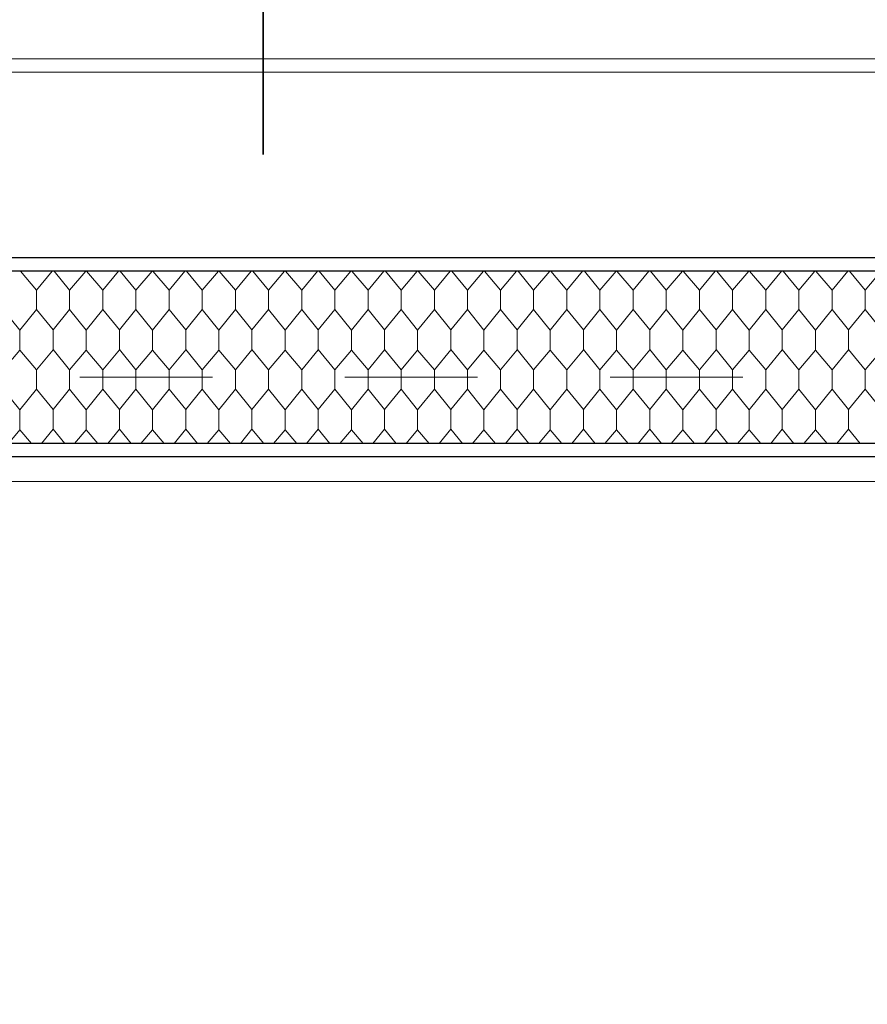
# Model space of a CAD drawing. Header units: metres. Extents: x 1306 to 1412, y -79 to 41.
# Tile 103 of 256: x 1350.625 to 1351.264, y -30.681 to -29.939. Entities that reach past the tile are written whole.
import ezdxf

# ---------------------------------------------------------------- set-up
doc = ezdxf.new("R2010")
doc.units = ezdxf.units.M
doc.header["$PDMODE"] = 65
doc.linetypes.add('AUSGEZOGEN', pattern=[0])
doc.linetypes.add('VERDECKT2_S2', pattern=[0.15, 0.1, -0.05])
for name, color, linetype, lineweight in [('XR$2$Fenster', 3, 'AUSGEZOGEN', 18), ('XR$2$Text 1_50', 3, 'AUSGEZOGEN', 18), ('XR$2$Wand Mauerwerk nt', 7, 'AUSGEZOGEN', 25), ('XR$3$Maßlinie 1_50', 7, 'AUSGEZOGEN', 25), ('XR$5$Muster', 4, 'AUSGEZOGEN', 13)]:
    doc.layers.add(name, color=color, linetype=linetype, lineweight=lineweight)
doc.styles.add('ARIAL', font='arial.ttf')
doc.dimstyles.new('DIMSTYLE_11', dxfattribs={"dimtxt": 0.15, "dimasz": 0.03, "dimexe": 0, "dimexo": 0, "dimgap": 0.075, "dimtad": 2, "dimrnd": 0.005, "dimzin": 4, "dimdsep": 46, "dimtxsty": 'ARIAL', "dimblk1": 'ALL_ML_STRICH', "dimblk2": 'ALL_ML_STRICH', "dimsah": 1, "dimcen": 0, "dimclrd": 3, "dimclre": 3, "dimclrt": 3, "dimadec": 0, "dimazin": 0, "dimtfac": 1, "dimtdec": 0, "dimtix": 1, "dimtmove": 2, "dimatfit": 3, "dimfxl": 0, "dimtzin": 0, "dimlwd": 0, "dimlwe": 25, "dimarcsym": 0})
doc.dimstyles.new('DIMSTYLE_12', dxfattribs={"dimtxt": 0.15, "dimasz": 0.03, "dimexe": 0, "dimexo": 0, "dimgap": 0.075, "dimtad": 2, "dimdec": 3, "dimrnd": 0.005, "dimzin": 4, "dimdsep": 46, "dimtxsty": 'ARIAL', "dimblk1": 'ALL_ML_STRICH', "dimblk2": 'ALL_ML_STRICH', "dimsah": 1, "dimcen": 0, "dimclrd": 3, "dimclre": 3, "dimclrt": 3, "dimadec": 0, "dimazin": 0, "dimtfac": 1, "dimtdec": 0, "dimtix": 1, "dimtmove": 2, "dimatfit": 3, "dimfxl": 0, "dimtzin": 0, "dimlwd": 0, "dimlwe": 25, "dimarcsym": 0})
doc.dimstyles.new('DIMSTYLE_24', dxfattribs={"dimtxt": 0.225, "dimasz": 0.15, "dimexe": 0, "dimexo": 0, "dimgap": 0.1125, "dimtad": 2, "dimrnd": 0.005, "dimzin": 4, "dimdsep": 46, "dimtxsty": 'ARIAL', "dimblk1": 'ALL_ML_STRICH', "dimblk2": 'ALL_ML_STRICH', "dimsah": 1, "dimcen": 0, "dimclrd": 3, "dimclre": 3, "dimclrt": 3, "dimadec": 0, "dimazin": 0, "dimtfac": 1, "dimtdec": 0, "dimtix": 1, "dimtmove": 2, "dimatfit": 3, "dimfxl": 0, "dimtzin": 0, "dimlwd": 0, "dimlwe": 25, "dimarcsym": 0})
doc.dimstyles.new('DIMSTYLE_9', dxfattribs={"dimtxt": 0.15, "dimasz": 0.03, "dimexe": 0, "dimexo": 0, "dimgap": 0.075, "dimtad": 2, "dimdec": 1, "dimlfac": 100, "dimrnd": 0.5, "dimzin": 4, "dimdsep": 46, "dimtxsty": 'ARIAL', "dimblk1": 'ALL_ML_STRICH', "dimblk2": 'ALL_ML_STRICH', "dimsah": 1, "dimcen": 0, "dimclrd": 3, "dimclre": 3, "dimclrt": 3, "dimadec": 0, "dimazin": 0, "dimtfac": 1, "dimtdec": 0, "dimtix": 1, "dimtmove": 2, "dimatfit": 3, "dimfxl": 0, "dimtvp": 1.2, "dimtzin": 0, "dimlwd": 0, "dimlwe": 25, "dimarcsym": 0})

# ---------------------------------------------------------------- blocks, each defined once
blk = doc.blocks.new('ALL_ML_STRICH')
at = {"color": 0, "linetype": 'ByBlock', "lineweight": -2}
for p, q in [((0, -0.5), (0, 0.5)), ((-0.3, -0.3), (0.3, 0.3)), ((-1, 0), (0.5, 0))]:
    blk.add_line(p, q, dxfattribs=at)
blk = doc.blocks.new('*D805')
at = {"layer": 'DEFPOINTS', "color": 3, "linetype": 'AUSGEZOGEN', "lineweight": 25, "transparency": 33554687}
for p in [(1348.37015, -29.74619), (1353.37015, -29.77655), (1348.37015, -37.66944)]:
    blk.add_point(p, dxfattribs=at)
at = {"layer": 'XR$3$Maßlinie 1_50', "color": 3, "linetype": 'AUSGEZOGEN', "lineweight": -2, "transparency": 33554687}
for p, q in [((1348.37015, -37.61944), (1348.37015, -37.66944)), ((1353.37015, -37.61944), (1353.37015, -37.66944)), ((1348.37015, -37.66944), (1353.37015, -37.66944))]:
    blk.add_line(p, q, dxfattribs=at)
at = {"layer": 'XR$3$Maßlinie 1_50', "color": 3, "linetype": 'AUSGEZOGEN', "lineweight": 25, "transparency": 33554687, "xscale": 0.03000000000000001, "yscale": 0.03000000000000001, "zscale": 0.03000000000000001, "rotation": 180}
blk.add_blockref('ALL_ML_STRICH', (1348.37015, -37.66944), dxfattribs=at)
at = {"layer": 'XR$3$Maßlinie 1_50', "color": 3, "linetype": 'AUSGEZOGEN', "lineweight": 25, "transparency": 33554687, "xscale": 0.03000000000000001, "yscale": 0.03000000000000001, "zscale": 0.03000000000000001}
blk.add_blockref('ALL_ML_STRICH', (1353.37015, -37.66944), dxfattribs=at)
at = {"layer": 'XR$3$Maßlinie 1_50', "color": 3, "linetype": 'AUSGEZOGEN', "lineweight": 25, "transparency": 33554687, "insert": (1350.87902, -37.54188), "char_height": 0.15, "width": 0.48, "attachment_point": 5, "style": 'ARIAL'}
blk.add_mtext('\\W0.80;\\A1;{\\A1;{5.00\\H0.099000;\\S^ ;}}', dxfattribs=at)
blk = doc.blocks.new('*D911')
at = {"layer": 'DEFPOINTS', "color": 3, "linetype": 'AUSGEZOGEN', "lineweight": 25, "transparency": 33554687}
for p in [(1342.77015, -27.77745), (1358.49015, -32.74745), (1342.77015, -40.06944)]:
    blk.add_point(p, dxfattribs=at)
at = {"layer": 'XR$3$Maßlinie 1_50', "color": 3, "linetype": 'AUSGEZOGEN', "lineweight": -2, "transparency": 33554687}
for p, q in [((1342.77015, -39.46944), (1342.77015, -40.06944)), ((1342.77015, -40.06944), (1358.49015, -40.06944)), ((1358.49015, -40.06944), (1358.49015, -40.06944))]:
    blk.add_line(p, q, dxfattribs=at)
at = {"layer": 'XR$3$Maßlinie 1_50', "color": 3, "linetype": 'AUSGEZOGEN', "lineweight": 25, "transparency": 33554687, "xscale": 0.15, "yscale": 0.15, "zscale": 0.15, "rotation": 180}
blk.add_blockref('ALL_ML_STRICH', (1342.77015, -40.06944), dxfattribs=at)
at = {"layer": 'XR$3$Maßlinie 1_50', "color": 3, "linetype": 'AUSGEZOGEN', "lineweight": 25, "transparency": 33554687, "xscale": 0.15, "yscale": 0.15, "zscale": 0.15}
blk.add_blockref('ALL_ML_STRICH', (1358.49015, -40.06944), dxfattribs=at)
at = {"layer": 'XR$3$Maßlinie 1_50', "color": 3, "linetype": 'AUSGEZOGEN', "lineweight": 25, "transparency": 33554687, "insert": (1350.63684, -39.9031), "char_height": 0.225, "width": 0.9, "attachment_point": 5, "style": 'ARIAL'}
blk.add_mtext('\\W0.80;\\A1;{\\fArial|i0|b1;\\A1;{15.72\\H0.148500;\\S^ ;}}', dxfattribs=at)
blk = doc.blocks.new('*D915')
at = {"layer": 'DEFPOINTS', "color": 3, "linetype": 'AUSGEZOGEN', "lineweight": 25, "transparency": 33554687}
for p in [(1369.39624, -30.53325), (1340.42407, -34.79325), (1369.39624, -34.79325)]:
    blk.add_point(p, dxfattribs=at)
at = {"layer": 'XR$3$Maßlinie 1_50', "color": 3, "linetype": 'AUSGEZOGEN', "lineweight": -2, "transparency": 33554687}
for p, q in [((1340.47407, -30.53325), (1340.42407, -30.53325)), ((1340.42407, -34.79325), (1340.42407, -30.53325)), ((1340.47407, -34.79325), (1340.42407, -34.79325))]:
    blk.add_line(p, q, dxfattribs=at)
at = {"layer": 'XR$3$Maßlinie 1_50', "color": 3, "linetype": 'AUSGEZOGEN', "lineweight": 25, "transparency": 33554687, "xscale": 0.03000000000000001, "yscale": 0.03000000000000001, "zscale": 0.03000000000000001}
for p, rotation in [((1340.42407, -30.53325), 90), ((1340.42407, -34.79325), 270)]:
    blk.add_blockref('ALL_ML_STRICH', p, dxfattribs=dict(at, rotation=rotation))
at = {"layer": 'XR$3$Maßlinie 1_50', "color": 3, "linetype": 'AUSGEZOGEN', "lineweight": 25, "transparency": 33554687, "insert": (1340.29652, -32.65454), "char_height": 0.15, "width": 0.48, "attachment_point": 5, "rotation": 90, "style": 'ARIAL'}
blk.add_mtext('\\W0.80;\\A1;{\\A1;{4.26\\H0.099000;\\S^ ;}}', dxfattribs=at)
blk = doc.blocks.new('*D916')
at = {"layer": 'DEFPOINTS', "color": 3, "linetype": 'AUSGEZOGEN', "lineweight": 25, "transparency": 33554687}
for p in [(1369.39624, -30.41825), (1340.42407, -30.53325), (1369.39624, -30.53325)]:
    blk.add_point(p, dxfattribs=at)
at = {"layer": 'XR$3$Maßlinie 1_50', "color": 3, "linetype": 'AUSGEZOGEN', "lineweight": -2, "transparency": 33554687}
for p, q in [((1340.47407, -30.41825), (1340.42407, -30.41825)), ((1340.42407, -30.53325), (1340.42407, -30.41825)), ((1340.47407, -30.53325), (1340.42407, -30.53325))]:
    blk.add_line(p, q, dxfattribs=at)
at = {"layer": 'XR$3$Maßlinie 1_50', "color": 3, "linetype": 'AUSGEZOGEN', "lineweight": 25, "transparency": 33554687, "xscale": 0.03000000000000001, "yscale": 0.03000000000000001, "zscale": 0.03000000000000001}
for p, rotation in [((1340.42407, -30.41825), 90), ((1340.42407, -30.53325), 270)]:
    blk.add_blockref('ALL_ML_STRICH', p, dxfattribs=dict(at, rotation=rotation))
at = {"layer": 'XR$3$Maßlinie 1_50', "color": 3, "linetype": 'AUSGEZOGEN', "lineweight": 25, "transparency": 33554687, "insert": (1340.28407, -30.42694), "char_height": 0.15, "width": 0.48, "attachment_point": 5, "rotation": 90, "style": 'ARIAL'}
blk.add_mtext('\\W0.80;\\A1;{\\A1;{11\\H0.099000;\\S5^ ;}}', dxfattribs=at)
blk = doc.blocks.new('*D917')
at = {"layer": 'DEFPOINTS', "color": 3, "linetype": 'AUSGEZOGEN', "lineweight": 25, "transparency": 33554687}
for p in [(1369.39624, -28.53325), (1340.42407, -30.41825), (1369.39624, -30.41825)]:
    blk.add_point(p, dxfattribs=at)
at = {"layer": 'XR$3$Maßlinie 1_50', "color": 3, "linetype": 'AUSGEZOGEN', "lineweight": -2, "transparency": 33554687}
for p, q in [((1340.47407, -28.53325), (1340.42407, -28.53325)), ((1340.42407, -30.41825), (1340.42407, -28.53325)), ((1340.47407, -30.41825), (1340.42407, -30.41825))]:
    blk.add_line(p, q, dxfattribs=at)
at = {"layer": 'XR$3$Maßlinie 1_50', "color": 3, "linetype": 'AUSGEZOGEN', "lineweight": 25, "transparency": 33554687, "xscale": 0.03000000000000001, "yscale": 0.03000000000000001, "zscale": 0.03000000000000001}
for p, rotation in [((1340.42407, -28.53325), 90), ((1340.42407, -30.41825), 270)]:
    blk.add_blockref('ALL_ML_STRICH', p, dxfattribs=dict(at, rotation=rotation))
at = {"layer": 'XR$3$Maßlinie 1_50', "color": 3, "linetype": 'AUSGEZOGEN', "lineweight": 25, "transparency": 33554687, "insert": (1340.29652, -29.45484), "char_height": 0.15, "width": 0.6, "attachment_point": 5, "rotation": 90, "style": 'ARIAL'}
blk.add_mtext('\\W0.80;\\A1;{\\A1;{1.88\\H0.099000;\\S5^ ;}}', dxfattribs=at)
blk = doc.blocks.new('*D932')
at = {"layer": 'DEFPOINTS', "color": 3, "linetype": 'AUSGEZOGEN', "lineweight": 25, "transparency": 33554687}
for p in [(1366.20544, -27.40825), (1338.82407, -34.79325), (1366.11182, -34.79325)]:
    blk.add_point(p, dxfattribs=at)
at = {"layer": 'XR$3$Maßlinie 1_50', "color": 3, "linetype": 'AUSGEZOGEN', "lineweight": -2, "transparency": 33554687}
for p, q in [((1338.87407, -27.40825), (1338.82407, -27.40825)), ((1338.82407, -34.79325), (1338.82407, -27.40825)), ((1338.87407, -34.79325), (1338.82407, -34.79325))]:
    blk.add_line(p, q, dxfattribs=at)
at = {"layer": 'XR$3$Maßlinie 1_50', "color": 3, "linetype": 'AUSGEZOGEN', "lineweight": 25, "transparency": 33554687, "xscale": 0.03000000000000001, "yscale": 0.03000000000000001, "zscale": 0.03000000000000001}
for p, rotation in [((1338.82407, -27.40825), 90), ((1338.82407, -34.79325), 270)]:
    blk.add_blockref('ALL_ML_STRICH', p, dxfattribs=dict(at, rotation=rotation))
at = {"layer": 'XR$3$Maßlinie 1_50', "color": 3, "linetype": 'AUSGEZOGEN', "lineweight": 25, "transparency": 33554687, "insert": (1338.69641, -31.07984), "char_height": 0.15, "width": 0.6, "attachment_point": 5, "rotation": 90, "style": 'ARIAL'}
blk.add_mtext('\\W0.80;\\A1;{\\A1;{7.38\\H0.099000;\\S5^ ;}}', dxfattribs=at)
blk = doc.blocks.new('*D944')
at = {"layer": 'DEFPOINTS', "color": 3, "linetype": 'AUSGEZOGEN', "lineweight": 25, "transparency": 33554687}
for p in [(1357.93808, -30.26825), (1338.02407, -34.79325), (1362.48388, -34.79325)]:
    blk.add_point(p, dxfattribs=at)
at = {"layer": 'XR$3$Maßlinie 1_50', "color": 3, "linetype": 'AUSGEZOGEN', "lineweight": -2, "transparency": 33554687}
for p, q in [((1338.07407, -30.26825), (1338.02407, -30.26825)), ((1338.02407, -34.79325), (1338.02407, -30.26825)), ((1338.07407, -34.79325), (1338.02407, -34.79325))]:
    blk.add_line(p, q, dxfattribs=at)
at = {"layer": 'XR$3$Maßlinie 1_50', "color": 3, "linetype": 'AUSGEZOGEN', "lineweight": 25, "transparency": 33554687, "xscale": 0.03000000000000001, "yscale": 0.03000000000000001, "zscale": 0.03000000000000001}
for p, rotation in [((1338.02407, -30.26825), 90), ((1338.02407, -34.79325), 270)]:
    blk.add_blockref('ALL_ML_STRICH', p, dxfattribs=dict(at, rotation=rotation))
at = {"layer": 'XR$3$Maßlinie 1_50', "color": 3, "linetype": 'AUSGEZOGEN', "lineweight": 25, "transparency": 33554687, "insert": (1337.89652, -32.50984), "char_height": 0.15, "width": 0.6, "attachment_point": 5, "rotation": 90, "style": 'ARIAL'}
blk.add_mtext('\\W0.80;\\A1;{\\A1;{4.52\\H0.099000;\\S5^ ;}}', dxfattribs=at)
blk = doc.blocks.new('*D945')
at = {"layer": 'DEFPOINTS', "color": 3, "linetype": 'AUSGEZOGEN', "lineweight": 25, "transparency": 33554687}
for p in [(1360.44309, -30.11825), (1338.02407, -30.26825), (1357.93808, -30.26825)]:
    blk.add_point(p, dxfattribs=at)
at = {"layer": 'XR$3$Maßlinie 1_50', "color": 3, "linetype": 'AUSGEZOGEN', "lineweight": -2, "transparency": 33554687}
for p, q in [((1338.07407, -30.11825), (1338.02407, -30.11825)), ((1338.02407, -30.26825), (1338.02407, -30.11825)), ((1338.07407, -30.26825), (1338.02407, -30.26825))]:
    blk.add_line(p, q, dxfattribs=at)
at = {"layer": 'XR$3$Maßlinie 1_50', "color": 3, "linetype": 'AUSGEZOGEN', "lineweight": 25, "transparency": 33554687, "xscale": 0.03000000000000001, "yscale": 0.03000000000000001, "zscale": 0.03000000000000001}
for p, rotation in [((1338.02407, -30.11825), 90), ((1338.02407, -30.26825), 270)]:
    blk.add_blockref('ALL_ML_STRICH', p, dxfattribs=dict(at, rotation=rotation))
at = {"layer": 'XR$3$Maßlinie 1_50', "color": 3, "linetype": 'AUSGEZOGEN', "lineweight": 25, "transparency": 33554687, "insert": (1337.88152, -30.19912), "char_height": 0.15, "width": 0.48, "attachment_point": 5, "rotation": 90, "style": 'ARIAL'}
blk.add_mtext('\\W0.80;\\A1;{\\A1;{15\\H0.099000;\\S^ ;}}', dxfattribs=at)
blk = doc.blocks.new('*D946')
at = {"layer": 'DEFPOINTS', "color": 3, "linetype": 'AUSGEZOGEN', "lineweight": 25, "transparency": 33554687}
for p in [(1360.44309, -29.71825), (1338.02407, -30.11825), (1360.44309, -30.11825)]:
    blk.add_point(p, dxfattribs=at)
at = {"layer": 'XR$3$Maßlinie 1_50', "color": 3, "linetype": 'AUSGEZOGEN', "lineweight": -2, "transparency": 33554687}
for p, q in [((1338.07407, -29.71825), (1338.02407, -29.71825)), ((1338.02407, -30.11825), (1338.02407, -29.71825)), ((1338.07407, -30.11825), (1338.02407, -30.11825))]:
    blk.add_line(p, q, dxfattribs=at)
at = {"layer": 'XR$3$Maßlinie 1_50', "color": 3, "linetype": 'AUSGEZOGEN', "lineweight": 25, "transparency": 33554687, "xscale": 0.03000000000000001, "yscale": 0.03000000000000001, "zscale": 0.03000000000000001}
for p, rotation in [((1338.02407, -29.71825), 90), ((1338.02407, -30.11825), 270)]:
    blk.add_blockref('ALL_ML_STRICH', p, dxfattribs=dict(at, rotation=rotation))
at = {"layer": 'XR$3$Maßlinie 1_50', "color": 3, "linetype": 'AUSGEZOGEN', "lineweight": 25, "transparency": 33554687, "insert": (1337.89652, -29.92347), "char_height": 0.15, "width": 0.48, "attachment_point": 5, "rotation": 90, "style": 'ARIAL'}
blk.add_mtext('\\W0.80;\\A1;{\\A1;{40\\H0.099000;\\S^ ;}}', dxfattribs=at)
blk = doc.blocks.new('*D951')
at = {"layer": 'DEFPOINTS', "color": 3, "linetype": 'AUSGEZOGEN', "lineweight": 25, "transparency": 33554687}
for p in [(1361.40464, -30.35825), (1337.22407, -34.79325), (1361.39704, -34.79325)]:
    blk.add_point(p, dxfattribs=at)
at = {"layer": 'XR$3$Maßlinie 1_50', "color": 3, "linetype": 'AUSGEZOGEN', "lineweight": -2, "transparency": 33554687}
for p, q in [((1337.27407, -30.35825), (1337.22407, -30.35825)), ((1337.22407, -34.79325), (1337.22407, -30.35825)), ((1337.27407, -34.79325), (1337.22407, -34.79325))]:
    blk.add_line(p, q, dxfattribs=at)
at = {"layer": 'XR$3$Maßlinie 1_50', "color": 3, "linetype": 'AUSGEZOGEN', "lineweight": 25, "transparency": 33554687, "xscale": 0.03000000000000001, "yscale": 0.03000000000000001, "zscale": 0.03000000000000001}
for p, rotation in [((1337.22407, -30.35825), 90), ((1337.22407, -34.79325), 270)]:
    blk.add_blockref('ALL_ML_STRICH', p, dxfattribs=dict(at, rotation=rotation))
at = {"layer": 'XR$3$Maßlinie 1_50', "color": 3, "linetype": 'AUSGEZOGEN', "lineweight": 25, "transparency": 33554687, "insert": (1337.09641, -32.55484), "char_height": 0.15, "width": 0.6, "attachment_point": 5, "rotation": 90, "style": 'ARIAL'}
blk.add_mtext('\\W0.80;\\A1;{\\A1;{4.43\\H0.099000;\\S5^ ;}}', dxfattribs=at)
blk = doc.blocks.new('*D952')
at = {"layer": 'DEFPOINTS', "color": 3, "linetype": 'AUSGEZOGEN', "lineweight": 25, "transparency": 33554687}
for p in [(1361.10464, -30.11825), (1337.22407, -30.35825), (1361.40464, -30.35825)]:
    blk.add_point(p, dxfattribs=at)
at = {"layer": 'XR$3$Maßlinie 1_50', "color": 3, "linetype": 'AUSGEZOGEN', "lineweight": -2, "transparency": 33554687}
for p, q in [((1337.27407, -30.11825), (1337.22407, -30.11825)), ((1337.22407, -30.35825), (1337.22407, -30.11825)), ((1337.27407, -30.35825), (1337.22407, -30.35825))]:
    blk.add_line(p, q, dxfattribs=at)
at = {"layer": 'XR$3$Maßlinie 1_50', "color": 3, "linetype": 'AUSGEZOGEN', "lineweight": 25, "transparency": 33554687, "xscale": 0.03000000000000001, "yscale": 0.03000000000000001, "zscale": 0.03000000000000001}
for p, rotation in [((1337.22407, -30.11825), 90), ((1337.22407, -30.35825), 270)]:
    blk.add_blockref('ALL_ML_STRICH', p, dxfattribs=dict(at, rotation=rotation))
at = {"layer": 'XR$3$Maßlinie 1_50', "color": 3, "linetype": 'AUSGEZOGEN', "lineweight": 25, "transparency": 33554687, "insert": (1336.36969, -30.27343), "char_height": 0.15, "width": 0.48, "attachment_point": 5, "rotation": 90, "style": 'ARIAL'}
blk.add_mtext('\\W0.80;\\A1;{\\A1;{24\\H0.099000;\\S^ ;}}', dxfattribs=at)
blk = doc.blocks.new('*D953')
at = {"layer": 'DEFPOINTS', "color": 3, "linetype": 'AUSGEZOGEN', "lineweight": 25, "transparency": 33554687}
for p in [(1351.26204, -29.71825), (1337.22407, -30.11825), (1361.10464, -30.11825)]:
    blk.add_point(p, dxfattribs=at)
at = {"layer": 'XR$3$Maßlinie 1_50', "color": 3, "linetype": 'AUSGEZOGEN', "lineweight": -2, "transparency": 33554687}
for p, q in [((1337.27407, -29.71825), (1337.22407, -29.71825)), ((1337.22407, -30.11825), (1337.22407, -29.71825)), ((1337.27407, -30.11825), (1337.22407, -30.11825))]:
    blk.add_line(p, q, dxfattribs=at)
at = {"layer": 'XR$3$Maßlinie 1_50', "color": 3, "linetype": 'AUSGEZOGEN', "lineweight": 25, "transparency": 33554687, "xscale": 0.03000000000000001, "yscale": 0.03000000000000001, "zscale": 0.03000000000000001}
for p, rotation in [((1337.22407, -29.71825), 90), ((1337.22407, -30.11825), 270)]:
    blk.add_blockref('ALL_ML_STRICH', p, dxfattribs=dict(at, rotation=rotation))
at = {"layer": 'XR$3$Maßlinie 1_50', "color": 3, "linetype": 'AUSGEZOGEN', "lineweight": 25, "transparency": 33554687, "insert": (1337.09652, -29.92347), "char_height": 0.15, "width": 0.48, "attachment_point": 5, "rotation": 90, "style": 'ARIAL'}
blk.add_mtext('\\W0.80;\\A1;{\\A1;{40\\H0.099000;\\S^ ;}}', dxfattribs=at)
blk = doc.blocks.new('*D1077')
at = {"layer": 'DEFPOINTS', "color": 3, "linetype": 'AUSGEZOGEN', "lineweight": 25, "transparency": 33554687}
for p in [(1366.66016, -27.40825), (1339.62407, -34.79325), (1366.6683, -34.79325)]:
    blk.add_point(p, dxfattribs=at)
at = {"layer": 'XR$3$Maßlinie 1_50', "color": 3, "linetype": 'AUSGEZOGEN', "lineweight": -2, "transparency": 33554687}
for p, q in [((1339.67407, -27.40825), (1339.62407, -27.40825)), ((1339.62407, -34.79325), (1339.62407, -27.40825)), ((1339.67407, -34.79325), (1339.62407, -34.79325))]:
    blk.add_line(p, q, dxfattribs=at)
at = {"layer": 'XR$3$Maßlinie 1_50', "color": 3, "linetype": 'AUSGEZOGEN', "lineweight": 25, "transparency": 33554687, "xscale": 0.03000000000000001, "yscale": 0.03000000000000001, "zscale": 0.03000000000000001}
for p, rotation in [((1339.62407, -27.40825), 90), ((1339.62407, -34.79325), 270)]:
    blk.add_blockref('ALL_ML_STRICH', p, dxfattribs=dict(at, rotation=rotation))
at = {"layer": 'XR$3$Maßlinie 1_50', "color": 3, "linetype": 'AUSGEZOGEN', "lineweight": 25, "transparency": 33554687, "insert": (1339.49641, -31.07984), "char_height": 0.15, "width": 0.6, "attachment_point": 5, "rotation": 90, "style": 'ARIAL'}
blk.add_mtext('\\W0.80;\\A1;{\\A1;{7.38\\H0.099000;\\S5^ ;}}', dxfattribs=at)
blk = doc.blocks.new('*D1127')
at = {"layer": 'DEFPOINTS', "color": 3, "linetype": 'AUSGEZOGEN', "lineweight": 25, "transparency": 33554687}
for p in [(1350.22015, -30.11825), (1351.52015, -30.11825), (1350.22015, -36.86944)]:
    blk.add_point(p, dxfattribs=at)
at = {"layer": 'XR$3$Maßlinie 1_50', "color": 3, "linetype": 'AUSGEZOGEN', "lineweight": -2, "transparency": 33554687}
for p, q in [((1350.22015, -36.81944), (1350.22015, -36.86944)), ((1351.52015, -36.81944), (1351.52015, -36.86944)), ((1350.22015, -36.86944), (1351.52015, -36.86944))]:
    blk.add_line(p, q, dxfattribs=at)
at = {"layer": 'XR$3$Maßlinie 1_50', "color": 3, "linetype": 'AUSGEZOGEN', "lineweight": 25, "transparency": 33554687, "xscale": 0.03000000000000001, "yscale": 0.03000000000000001, "zscale": 0.03000000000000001, "rotation": 180}
blk.add_blockref('ALL_ML_STRICH', (1350.22015, -36.86944), dxfattribs=at)
at = {"layer": 'XR$3$Maßlinie 1_50', "color": 3, "linetype": 'AUSGEZOGEN', "lineweight": 25, "transparency": 33554687, "xscale": 0.03000000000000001, "yscale": 0.03000000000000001, "zscale": 0.03000000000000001}
blk.add_blockref('ALL_ML_STRICH', (1351.52015, -36.86944), dxfattribs=at)
at = {"layer": 'XR$3$Maßlinie 1_50', "color": 3, "linetype": 'AUSGEZOGEN', "lineweight": 25, "transparency": 33554687, "insert": (1350.87902, -36.74178), "char_height": 0.15, "width": 0.48, "attachment_point": 5, "style": 'ARIAL'}
blk.add_mtext('\\W0.80;\\A1;{\\A1;{1.30\\H0.099000;\\S^ ;}}', dxfattribs=at)
blk = doc.blocks.new('MUSTER_1')
at = {"layer": 'XR$5$Muster', "color": 52, "linetype": 'AUSGEZOGEN', "lineweight": 13, "transparency": 33554687}
for p, q in [((1350.63755, -30.14274), (1350.62528, -30.12825)), ((1350.64939, -30.12825), (1350.63755, -30.14274)), ((1350.66245, -30.14274), (1350.6507, -30.12825)), ((1350.67463, -30.12825), (1350.66245, -30.14274)), ((1350.68755, -30.14274), (1350.67528, -30.12825)), ((1350.69939, -30.12825), (1350.68755, -30.14274)), ((1350.71245, -30.14274), (1350.7007, -30.12825)), ((1350.72463, -30.12825), (1350.71245, -30.14274)), ((1350.73755, -30.14274), (1350.72528, -30.12825)), ((1350.74939, -30.12825), (1350.73755, -30.14274)), ((1350.76245, -30.14274), (1350.7507, -30.12825)), ((1350.77463, -30.12825), (1350.76245, -30.14274)), ((1350.78755, -30.14274), (1350.77528, -30.12825)), ((1350.79939, -30.12825), (1350.78755, -30.14274)), ((1350.81245, -30.14274), (1350.8007, -30.12825)), ((1350.82463, -30.12825), (1350.81245, -30.14274)), ((1350.83755, -30.14274), (1350.82528, -30.12825)), ((1350.84939, -30.12825), (1350.83755, -30.14274)), ((1350.86245, -30.14274), (1350.8507, -30.12825)), ((1350.87463, -30.12825), (1350.86245, -30.14274)), ((1350.88755, -30.14274), (1350.87528, -30.12825)), ((1350.89939, -30.12825), (1350.88755, -30.14274)), ((1350.91245, -30.14274), (1350.9007, -30.12825)), ((1350.92463, -30.12825), (1350.91245, -30.14274)), ((1350.93755, -30.14274), (1350.92528, -30.12825)), ((1350.94939, -30.12825), (1350.93755, -30.14274)), ((1350.96245, -30.14274), (1350.9507, -30.12825)), ((1350.97463, -30.12825), (1350.96245, -30.14274)), ((1350.98755, -30.14274), (1350.97528, -30.12825)), ((1350.99939, -30.12825), (1350.98755, -30.14274)), ((1351.01245, -30.14274), (1351.0007, -30.12825)), ((1351.02463, -30.12825), (1351.01245, -30.14274)), ((1351.03755, -30.14274), (1351.02528, -30.12825)), ((1351.04939, -30.12825), (1351.03755, -30.14274)), ((1351.06245, -30.14274), (1351.0507, -30.12825)), ((1351.07463, -30.12825), (1351.06245, -30.14274)), ((1351.08755, -30.14274), (1351.07528, -30.12825)), ((1351.09939, -30.12825), (1351.08755, -30.14274)), ((1351.11245, -30.14274), (1351.1007, -30.12825)), ((1351.12463, -30.12825), (1351.11245, -30.14274)), ((1351.13755, -30.14274), (1351.12528, -30.12825)), ((1351.14939, -30.12825), (1351.13755, -30.14274)), ((1351.16245, -30.14274), (1351.1507, -30.12825)), ((1351.17463, -30.12825), (1351.16245, -30.14274)), ((1351.18755, -30.14274), (1351.17528, -30.12825)), ((1351.19939, -30.12825), (1351.18755, -30.14274)), ((1351.21245, -30.14274), (1351.2007, -30.12825)), ((1351.22463, -30.12825), (1351.21245, -30.14274)), ((1351.23755, -30.14274), (1351.22528, -30.12825)), ((1351.24939, -30.12825), (1351.23755, -30.14274)), ((1351.26245, -30.14274), (1351.2507, -30.12825)), ((1351.27463, -30.12825), (1351.26245, -30.14274)), ((1350.63755, -30.15726), (1350.63755, -30.14274)), ((1350.66245, -30.14274), (1350.66245, -30.15726)), ((1350.68755, -30.15726), (1350.68755, -30.14274)), ((1350.71245, -30.14274), (1350.71245, -30.15726)), ((1350.73755, -30.15726), (1350.73755, -30.14274)), ((1350.76245, -30.14274), (1350.76245, -30.15726)), ((1350.78755, -30.15726), (1350.78755, -30.14274)), ((1350.81245, -30.14274), (1350.81245, -30.15726)), ((1350.83755, -30.15726), (1350.83755, -30.14274)), ((1350.86245, -30.14274), (1350.86245, -30.15726)), ((1350.88755, -30.15726), (1350.88755, -30.14274)), ((1350.91245, -30.14274), (1350.91245, -30.15726)), ((1350.93755, -30.15726), (1350.93755, -30.14274)), ((1350.96245, -30.14274), (1350.96245, -30.15726)), ((1350.98755, -30.15726), (1350.98755, -30.14274)), ((1351.01245, -30.14274), (1351.01245, -30.15726)), ((1351.03755, -30.15726), (1351.03755, -30.14274)), ((1351.06245, -30.14274), (1351.06245, -30.15726)), ((1351.08755, -30.15726), (1351.08755, -30.14274)), ((1351.11245, -30.14274), (1351.11245, -30.15726)), ((1351.13755, -30.15726), (1351.13755, -30.14274)), ((1351.16245, -30.14274), (1351.16245, -30.15726)), ((1351.18755, -30.15726), (1351.18755, -30.14274)), ((1351.21245, -30.14274), (1351.21245, -30.15726)), ((1351.23755, -30.15726), (1351.23755, -30.14274)), ((1351.26245, -30.14274), (1351.26245, -30.15726)), ((1350.65, -30.1725), (1350.63755, -30.15726)), ((1350.7, -30.1725), (1350.68755, -30.15726)), ((1350.75, -30.1725), (1350.73755, -30.15726)), ((1350.8, -30.1725), (1350.78755, -30.15726)), ((1350.85, -30.1725), (1350.83755, -30.15726)), ((1350.9, -30.1725), (1350.88755, -30.15726)), ((1350.95, -30.1725), (1350.93755, -30.15726)), ((1351, -30.1725), (1350.98755, -30.15726)), ((1351.05, -30.1725), (1351.03755, -30.15726)), ((1351.1, -30.1725), (1351.08755, -30.15726)), ((1351.15, -30.1725), (1351.13755, -30.15726)), ((1351.2, -30.1725), (1351.18755, -30.15726)), ((1351.25, -30.1725), (1351.23755, -30.15726)), ((1350.62495, -30.17274), (1350.62495, -30.18)), ((1350.65, -30.18), (1350.65, -30.17262)), ((1350.67495, -30.17274), (1350.67495, -30.18)), ((1350.7, -30.18), (1350.7, -30.17262)), ((1350.72495, -30.17274), (1350.72495, -30.18)), ((1350.75, -30.18), (1350.75, -30.17262)), ((1350.77495, -30.17274), (1350.77495, -30.18)), ((1350.8, -30.18), (1350.8, -30.17262)), ((1350.82495, -30.17274), (1350.82495, -30.18)), ((1350.85, -30.18), (1350.85, -30.17262)), ((1350.87495, -30.17274), (1350.87495, -30.18)), ((1350.9, -30.18), (1350.9, -30.17262)), ((1350.92495, -30.17274), (1350.92495, -30.18)), ((1350.95, -30.18), (1350.95, -30.17262)), ((1350.97495, -30.17274), (1350.97495, -30.18)), ((1351, -30.18), (1351, -30.17262)), ((1351.02495, -30.17274), (1351.02495, -30.18)), ((1351.05, -30.18), (1351.05, -30.17262)), ((1351.07495, -30.17274), (1351.07495, -30.18)), ((1351.1, -30.18), (1351.1, -30.17262)), ((1351.12495, -30.17274), (1351.12495, -30.18)), ((1351.15, -30.18), (1351.15, -30.17262)), ((1351.17495, -30.17274), (1351.17495, -30.18)), ((1351.2, -30.18), (1351.2, -30.17262)), ((1351.22495, -30.17274), (1351.22495, -30.18)), ((1351.25, -30.18), (1351.25, -30.17262)), ((1350.62495, -30.18786), (1350.62495, -30.18)), ((1350.65, -30.18738), (1350.65, -30.18)), ((1350.67495, -30.18786), (1350.67495, -30.18)), ((1350.7, -30.18738), (1350.7, -30.18)), ((1350.72495, -30.18786), (1350.72495, -30.18)), ((1350.75, -30.18738), (1350.75, -30.18)), ((1350.77495, -30.18786), (1350.77495, -30.18)), ((1350.8, -30.18738), (1350.8, -30.18)), ((1350.82495, -30.18786), (1350.82495, -30.18)), ((1350.85, -30.18738), (1350.85, -30.18)), ((1350.87495, -30.18786), (1350.87495, -30.18)), ((1350.9, -30.18738), (1350.9, -30.18)), ((1350.92495, -30.18786), (1350.92495, -30.18)), ((1350.95, -30.18738), (1350.95, -30.18)), ((1350.97495, -30.18786), (1350.97495, -30.18)), ((1351, -30.18738), (1351, -30.18)), ((1351.02495, -30.18786), (1351.02495, -30.18)), ((1351.05, -30.18738), (1351.05, -30.18)), ((1351.07495, -30.18786), (1351.07495, -30.18)), ((1351.1, -30.18738), (1351.1, -30.18)), ((1351.12495, -30.18786), (1351.12495, -30.18)), ((1351.15, -30.18738), (1351.15, -30.18)), ((1351.17495, -30.18786), (1351.17495, -30.18)), ((1351.2, -30.18738), (1351.2, -30.18)), ((1351.22495, -30.18786), (1351.22495, -30.18)), ((1351.25, -30.18738), (1351.25, -30.18)), ((1350.65, -30.1875), (1350.63755, -30.20274)), ((1350.66245, -30.20274), (1350.65, -30.18738)), ((1350.7, -30.1875), (1350.68755, -30.20274)), ((1350.71245, -30.20274), (1350.7, -30.18738)), ((1350.75, -30.1875), (1350.73755, -30.20274)), ((1350.76245, -30.20274), (1350.75, -30.18738)), ((1350.8, -30.1875), (1350.78755, -30.20274)), ((1350.81245, -30.20274), (1350.8, -30.18738)), ((1350.85, -30.1875), (1350.83755, -30.20274)), ((1350.86245, -30.20274), (1350.85, -30.18738)), ((1350.9, -30.1875), (1350.88755, -30.20274)), ((1350.91245, -30.20274), (1350.9, -30.18738)), ((1350.95, -30.1875), (1350.93755, -30.20274)), ((1350.96245, -30.20274), (1350.95, -30.18738)), ((1351, -30.1875), (1350.98755, -30.20274)), ((1351.01245, -30.20274), (1351, -30.18738)), ((1351.05, -30.1875), (1351.03755, -30.20274)), ((1351.06245, -30.20274), (1351.05, -30.18738)), ((1351.1, -30.1875), (1351.08755, -30.20274)), ((1351.11245, -30.20274), (1351.1, -30.18738)), ((1351.15, -30.1875), (1351.13755, -30.20274)), ((1351.16245, -30.20274), (1351.15, -30.18738)), ((1351.2, -30.1875), (1351.18755, -30.20274)), ((1351.21245, -30.20274), (1351.2, -30.18738)), ((1351.25, -30.1875), (1351.23755, -30.20274)), ((1351.26245, -30.20274), (1351.25, -30.18738)), ((1350.63755, -30.21726), (1350.63755, -30.20274)), ((1350.66245, -30.20274), (1350.66245, -30.21726)), ((1350.68755, -30.21726), (1350.68755, -30.20274)), ((1350.71245, -30.20274), (1350.71245, -30.21726)), ((1350.73755, -30.21726), (1350.73755, -30.20274)), ((1350.76245, -30.20274), (1350.76245, -30.21726)), ((1350.78755, -30.21726), (1350.78755, -30.20274)), ((1350.81245, -30.20274), (1350.81245, -30.21726)), ((1350.83755, -30.21726), (1350.83755, -30.20274)), ((1350.86245, -30.20274), (1350.86245, -30.21726)), ((1350.88755, -30.21726), (1350.88755, -30.20274)), ((1350.91245, -30.20274), (1350.91245, -30.21726)), ((1350.93755, -30.21726), (1350.93755, -30.20274)), ((1350.96245, -30.20274), (1350.96245, -30.21726)), ((1350.98755, -30.21726), (1350.98755, -30.20274)), ((1351.01245, -30.20274), (1351.01245, -30.21726)), ((1351.03755, -30.21726), (1351.03755, -30.20274)), ((1351.06245, -30.20274), (1351.06245, -30.21726)), ((1351.08755, -30.21726), (1351.08755, -30.20274)), ((1351.11245, -30.20274), (1351.11245, -30.21726)), ((1351.13755, -30.21726), (1351.13755, -30.20274)), ((1351.16245, -30.20274), (1351.16245, -30.21726)), ((1351.18755, -30.21726), (1351.18755, -30.20274)), ((1351.21245, -30.20274), (1351.21245, -30.21726)), ((1351.23755, -30.21726), (1351.23755, -30.20274)), ((1351.26245, -30.20274), (1351.26245, -30.21726)), ((1350.65, -30.2325), (1350.63755, -30.21726)), ((1350.7, -30.2325), (1350.68755, -30.21726)), ((1350.75, -30.2325), (1350.73755, -30.21726)), ((1350.8, -30.2325), (1350.78755, -30.21726)), ((1350.85, -30.2325), (1350.83755, -30.21726)), ((1350.9, -30.2325), (1350.88755, -30.21726)), ((1350.95, -30.2325), (1350.93755, -30.21726)), ((1351, -30.2325), (1350.98755, -30.21726)), ((1351.05, -30.2325), (1351.03755, -30.21726)), ((1351.1, -30.2325), (1351.08755, -30.21726)), ((1351.15, -30.2325), (1351.13755, -30.21726)), ((1351.2, -30.2325), (1351.18755, -30.21726)), ((1351.25, -30.2325), (1351.23755, -30.21726)), ((1350.62495, -30.23274), (1350.62495, -30.24)), ((1350.65, -30.24), (1350.65, -30.23262)), ((1350.67495, -30.23274), (1350.67495, -30.24)), ((1350.7, -30.24), (1350.7, -30.23262)), ((1350.72495, -30.23274), (1350.72495, -30.24)), ((1350.75, -30.24), (1350.75, -30.23262)), ((1350.77495, -30.23274), (1350.77495, -30.24)), ((1350.8, -30.24), (1350.8, -30.23262)), ((1350.82495, -30.23274), (1350.82495, -30.24)), ((1350.85, -30.24), (1350.85, -30.23262)), ((1350.87495, -30.23274), (1350.87495, -30.24)), ((1350.9, -30.24), (1350.9, -30.23262)), ((1350.92495, -30.23274), (1350.92495, -30.24)), ((1350.95, -30.24), (1350.95, -30.23262)), ((1350.97495, -30.23274), (1350.97495, -30.24)), ((1351, -30.24), (1351, -30.23262)), ((1351.02495, -30.23274), (1351.02495, -30.24)), ((1351.05, -30.24), (1351.05, -30.23262)), ((1351.07495, -30.23274), (1351.07495, -30.24)), ((1351.1, -30.24), (1351.1, -30.23262)), ((1351.12495, -30.23274), (1351.12495, -30.24)), ((1351.15, -30.24), (1351.15, -30.23262)), ((1351.17495, -30.23274), (1351.17495, -30.24)), ((1351.2, -30.24), (1351.2, -30.23262)), ((1351.22495, -30.23274), (1351.22495, -30.24)), ((1351.25, -30.24), (1351.25, -30.23262)), ((1350.62495, -30.24786), (1350.62495, -30.24)), ((1350.65, -30.24738), (1350.65, -30.24)), ((1350.67495, -30.24786), (1350.67495, -30.24)), ((1350.7, -30.24738), (1350.7, -30.24)), ((1350.72495, -30.24786), (1350.72495, -30.24)), ((1350.75, -30.24738), (1350.75, -30.24)), ((1350.77495, -30.24786), (1350.77495, -30.24)), ((1350.8, -30.24738), (1350.8, -30.24)), ((1350.82495, -30.24786), (1350.82495, -30.24)), ((1350.85, -30.24738), (1350.85, -30.24)), ((1350.87495, -30.24786), (1350.87495, -30.24)), ((1350.9, -30.24738), (1350.9, -30.24)), ((1350.92495, -30.24786), (1350.92495, -30.24)), ((1350.95, -30.24738), (1350.95, -30.24)), ((1350.97495, -30.24786), (1350.97495, -30.24)), ((1351, -30.24738), (1351, -30.24)), ((1351.02495, -30.24786), (1351.02495, -30.24)), ((1351.05, -30.24738), (1351.05, -30.24)), ((1351.07495, -30.24786), (1351.07495, -30.24)), ((1351.1, -30.24738), (1351.1, -30.24)), ((1351.12495, -30.24786), (1351.12495, -30.24)), ((1351.15, -30.24738), (1351.15, -30.24)), ((1351.17495, -30.24786), (1351.17495, -30.24)), ((1351.2, -30.24738), (1351.2, -30.24)), ((1351.22495, -30.24786), (1351.22495, -30.24)), ((1351.25, -30.24738), (1351.25, -30.24)), ((1350.65, -30.2475), (1350.64122, -30.25825)), ((1350.65881, -30.25825), (1350.65, -30.24738)), ((1350.7, -30.2475), (1350.69122, -30.25825)), ((1350.70881, -30.25825), (1350.7, -30.24738)), ((1350.75, -30.2475), (1350.74122, -30.25825)), ((1350.75881, -30.25825), (1350.75, -30.24738)), ((1350.8, -30.2475), (1350.79122, -30.25825)), ((1350.80881, -30.25825), (1350.8, -30.24738)), ((1350.85, -30.2475), (1350.84122, -30.25825)), ((1350.85881, -30.25825), (1350.85, -30.24738)), ((1350.9, -30.2475), (1350.89122, -30.25825)), ((1350.90881, -30.25825), (1350.9, -30.24738)), ((1350.95, -30.2475), (1350.94122, -30.25825)), ((1350.95881, -30.25825), (1350.95, -30.24738)), ((1351, -30.2475), (1350.99122, -30.25825)), ((1351.00881, -30.25825), (1351, -30.24738)), ((1351.05, -30.2475), (1351.04122, -30.25825)), ((1351.05881, -30.25825), (1351.05, -30.24738)), ((1351.1, -30.2475), (1351.09122, -30.25825)), ((1351.10881, -30.25825), (1351.1, -30.24738)), ((1351.15, -30.2475), (1351.14122, -30.25825)), ((1351.15881, -30.25825), (1351.15, -30.24738)), ((1351.2, -30.2475), (1351.19122, -30.25825)), ((1351.20881, -30.25825), (1351.2, -30.24738)), ((1351.25, -30.2475), (1351.24122, -30.25825)), ((1351.25881, -30.25825), (1351.25, -30.24738))]:
    blk.add_line(p, q, dxfattribs=at)
for points in [[(1350.6, -30.17262), (1350.61245, -30.15726), (1350.62495, -30.17274), (1350.63755, -30.15726)], [(1350.65, -30.17262), (1350.66245, -30.15726), (1350.67495, -30.17274), (1350.68755, -30.15726)], [(1350.7, -30.17262), (1350.71245, -30.15726), (1350.72495, -30.17274), (1350.73755, -30.15726)], [(1350.75, -30.17262), (1350.76245, -30.15726), (1350.77495, -30.17274), (1350.78755, -30.15726)], [(1350.8, -30.17262), (1350.81245, -30.15726), (1350.82495, -30.17274), (1350.83755, -30.15726)], [(1350.85, -30.17262), (1350.86245, -30.15726), (1350.87495, -30.17274), (1350.88755, -30.15726)], [(1350.9, -30.17262), (1350.91245, -30.15726), (1350.92495, -30.17274), (1350.93755, -30.15726)], [(1350.95, -30.17262), (1350.96245, -30.15726), (1350.97495, -30.17274), (1350.98755, -30.15726)], [(1351, -30.17262), (1351.01245, -30.15726), (1351.02495, -30.17274), (1351.03755, -30.15726)], [(1351.05, -30.17262), (1351.06245, -30.15726), (1351.07495, -30.17274), (1351.08755, -30.15726)], [(1351.1, -30.17262), (1351.11245, -30.15726), (1351.12495, -30.17274), (1351.13755, -30.15726)], [(1351.15, -30.17262), (1351.16245, -30.15726), (1351.17495, -30.17274), (1351.18755, -30.15726)], [(1351.2, -30.17262), (1351.21245, -30.15726), (1351.22495, -30.17274), (1351.23755, -30.15726)], [(1351.25, -30.17262), (1351.26245, -30.15726), (1351.27495, -30.17274), (1351.28755, -30.15726)], [(1350.63755, -30.20274), (1350.62495, -30.18786), (1350.61245, -30.20274)], [(1350.68755, -30.20274), (1350.67495, -30.18786), (1350.66245, -30.20274)], [(1350.73755, -30.20274), (1350.72495, -30.18786), (1350.71245, -30.20274)], [(1350.78755, -30.20274), (1350.77495, -30.18786), (1350.76245, -30.20274)], [(1350.83755, -30.20274), (1350.82495, -30.18786), (1350.81245, -30.20274)], [(1350.88755, -30.20274), (1350.87495, -30.18786), (1350.86245, -30.20274)], [(1350.93755, -30.20274), (1350.92495, -30.18786), (1350.91245, -30.20274)], [(1350.98755, -30.20274), (1350.97495, -30.18786), (1350.96245, -30.20274)], [(1351.03755, -30.20274), (1351.02495, -30.18786), (1351.01245, -30.20274)], [(1351.08755, -30.20274), (1351.07495, -30.18786), (1351.06245, -30.20274)], [(1351.13755, -30.20274), (1351.12495, -30.18786), (1351.11245, -30.20274)], [(1351.18755, -30.20274), (1351.17495, -30.18786), (1351.16245, -30.20274)], [(1351.23755, -30.20274), (1351.22495, -30.18786), (1351.21245, -30.20274)], [(1351.28755, -30.20274), (1351.27495, -30.18786), (1351.26245, -30.20274)], [(1350.6, -30.23262), (1350.61245, -30.21726), (1350.62495, -30.23274), (1350.63755, -30.21726)], [(1350.65, -30.23262), (1350.66245, -30.21726), (1350.67495, -30.23274), (1350.68755, -30.21726)], [(1350.7, -30.23262), (1350.71245, -30.21726), (1350.72495, -30.23274), (1350.73755, -30.21726)], [(1350.75, -30.23262), (1350.76245, -30.21726), (1350.77495, -30.23274), (1350.78755, -30.21726)], [(1350.8, -30.23262), (1350.81245, -30.21726), (1350.82495, -30.23274), (1350.83755, -30.21726)], [(1350.85, -30.23262), (1350.86245, -30.21726), (1350.87495, -30.23274), (1350.88755, -30.21726)], [(1350.9, -30.23262), (1350.91245, -30.21726), (1350.92495, -30.23274), (1350.93755, -30.21726)], [(1350.95, -30.23262), (1350.96245, -30.21726), (1350.97495, -30.23274), (1350.98755, -30.21726)], [(1351, -30.23262), (1351.01245, -30.21726), (1351.02495, -30.23274), (1351.03755, -30.21726)], [(1351.05, -30.23262), (1351.06245, -30.21726), (1351.07495, -30.23274), (1351.08755, -30.21726)], [(1351.1, -30.23262), (1351.11245, -30.21726), (1351.12495, -30.23274), (1351.13755, -30.21726)], [(1351.15, -30.23262), (1351.16245, -30.21726), (1351.17495, -30.23274), (1351.18755, -30.21726)], [(1351.2, -30.23262), (1351.21245, -30.21726), (1351.22495, -30.23274), (1351.23755, -30.21726)], [(1351.25, -30.23262), (1351.26245, -30.21726), (1351.27495, -30.23274), (1351.28755, -30.21726)], [(1350.63375, -30.25825), (1350.62495, -30.24786), (1350.61623, -30.25825)], [(1350.68375, -30.25825), (1350.67495, -30.24786), (1350.66623, -30.25825)], [(1350.73375, -30.25825), (1350.72495, -30.24786), (1350.71623, -30.25825)], [(1350.78375, -30.25825), (1350.77495, -30.24786), (1350.76623, -30.25825)], [(1350.83375, -30.25825), (1350.82495, -30.24786), (1350.81623, -30.25825)], [(1350.88375, -30.25825), (1350.87495, -30.24786), (1350.86623, -30.25825)], [(1350.93375, -30.25825), (1350.92495, -30.24786), (1350.91623, -30.25825)], [(1350.98375, -30.25825), (1350.97495, -30.24786), (1350.96623, -30.25825)], [(1351.03375, -30.25825), (1351.02495, -30.24786), (1351.01623, -30.25825)], [(1351.08375, -30.25825), (1351.07495, -30.24786), (1351.06623, -30.25825)], [(1351.13375, -30.25825), (1351.12495, -30.24786), (1351.11623, -30.25825)], [(1351.18375, -30.25825), (1351.17495, -30.24786), (1351.16623, -30.25825)], [(1351.23375, -30.25825), (1351.22495, -30.24786), (1351.21623, -30.25825)]]:
    blk.add_lwpolyline(points, dxfattribs=at)

msp = doc.modelspace()

# ---------------------------------------------------------------- linework, layer by layer
at = {"layer": 'XR$2$Fenster', "color": 3, "linetype": 'VERDECKT2_S2', "lineweight": 18, "transparency": 33554687}
msp.add_line((1349.87015, -30.20825), (1351.87015, -30.20825), dxfattribs=at)
at = {"layer": 'XR$2$Text 1_50', "color": 4, "linetype": 'AUSGEZOGEN', "lineweight": 35, "transparency": 33554687}
msp.add_line((1350.80845, -29.79535), (1350.80845, -30.04035), dxfattribs=at)
at = {"layer": 'XR$2$Wand Mauerwerk nt', "color": 52, "linetype": 'AUSGEZOGEN', "lineweight": 13, "transparency": 33554687}
msp.add_line((1353.02015, -29.96825), (1348.72015, -29.96825), dxfattribs=at)
at = {"layer": 'XR$2$Wand Mauerwerk nt', "color": 4, "linetype": 'AUSGEZOGEN', "lineweight": 13, "transparency": 33554687}
for p, q in [((1353.02015, -29.97825), (1348.72015, -29.97825)), ((1358.49015, -30.28686), (1342.60153, -30.28686))]:
    msp.add_line(p, q, dxfattribs=at)
at = {"layer": 'XR$2$Wand Mauerwerk nt', "color": 4, "linetype": 'AUSGEZOGEN', "lineweight": 25, "transparency": 33554687}
for p, q in [((1358.49015, -30.11825), (1342.77015, -30.11825)), ((1358.49015, -30.12825), (1342.76015, -30.12825)), ((1358.49015, -30.25825), (1342.63015, -30.25825)), ((1358.49015, -30.26825), (1342.62015, -30.26825))]:
    msp.add_line(p, q, dxfattribs=at)

# ---------------------------------------------------------------- block references
at = {"layer": 'XR$5$Muster', "color": 52, "linetype": 'AUSGEZOGEN', "lineweight": 13, "transparency": 33554687}
msp.add_blockref('MUSTER_1', (0, 0), dxfattribs=at)

# ---------------------------------------------------------------- dimensions: what is measured, and where the dimension line sits
at = {"layer": 'XR$3$Maßlinie 1_50', "color": 3, "linetype": 'AUSGEZOGEN', "lineweight": 25, "transparency": 33554687}
for base, p1, p2, dimstyle, picture, middle in [((1338.82407, -27.40825), (1338.87407, -34.79325), (1338.87407, -27.40825), 'DIMSTYLE_12', '*D932', (1338.69641, -31.07984)), ((1339.62407, -27.40825), (1339.67407, -34.79325), (1339.67407, -27.40825), 'DIMSTYLE_12', '*D1077', (1339.49641, -31.07984)), ((1340.42407, -28.53325), (1340.47407, -30.41825), (1340.47407, -28.53325), 'DIMSTYLE_12', '*D917', (1340.29652, -29.45484)), ((1337.22407, -29.71825), (1337.27407, -30.11825), (1337.27407, -29.71825), 'DIMSTYLE_9', '*D953', (1337.09652, -29.92347)), ((1338.02407, -29.71825), (1338.07407, -30.11825), (1338.07407, -29.71825), 'DIMSTYLE_9', '*D946', (1337.89652, -29.92347)), ((1338.02407, -30.11825), (1338.07407, -30.26825), (1338.07407, -30.11825), 'DIMSTYLE_9', '*D945', (1337.88152, -30.19912)), ((1337.22407, -30.11825), (1337.27407, -30.35825), (1337.27407, -30.11825), 'DIMSTYLE_9', '*D952', (1336.36969, -30.27343)), ((1340.42407, -30.41825), (1340.47407, -30.53325), (1340.47407, -30.41825), 'DIMSTYLE_9', '*D916', (1340.28407, -30.42694)), ((1338.02407, -30.26825), (1338.07407, -34.79325), (1338.07407, -30.26825), 'DIMSTYLE_12', '*D944', (1337.89652, -32.50984)), ((1337.22407, -30.35825), (1337.27407, -34.79325), (1337.27407, -30.35825), 'DIMSTYLE_12', '*D951', (1337.09641, -32.55484)), ((1340.42407, -30.53325), (1340.47407, -34.79325), (1340.47407, -30.53325), 'DIMSTYLE_11', '*D915', (1340.29652, -32.65454))]:
    dim = msp.add_linear_dim(base=base, p1=p1, p2=p2, angle=90, dimstyle=dimstyle, override={"dimpost": '<>', "dimclrd": 3, "dimclre": 3, "dimclrt": 3, "dimlwd": 0, "dimlwe": 25}, dxfattribs=at)
    dim.commit()
    dim.dimension.update_dxf_attribs({"geometry": picture, "text_midpoint": middle, "dimtype": 160})
for base, p1, p2, dimstyle, picture, middle in [((1358.49015, -40.06944), (1342.77015, -39.46944), (1358.49015, -40.06944), 'DIMSTYLE_24', '*D911', (1350.63684, -39.9031)), ((1353.37015, -37.66944), (1348.37015, -37.61944), (1353.37015, -37.61944), 'DIMSTYLE_11', '*D805', (1350.87902, -37.54188)), ((1351.52015, -36.86944), (1350.22015, -36.81944), (1351.52015, -36.81944), 'DIMSTYLE_11', '*D1127', (1350.87902, -36.74178))]:
    dim = msp.add_linear_dim(base=base, p1=p1, p2=p2, dimstyle=dimstyle, override={"dimpost": '<>', "dimclrd": 3, "dimclre": 3, "dimclrt": 3, "dimlwd": 0, "dimlwe": 25}, dxfattribs=at)
    dim.commit()
    dim.dimension.update_dxf_attribs({"geometry": picture, "text_midpoint": middle, "dimtype": 160})

doc.saveas('drawing.dxf')
